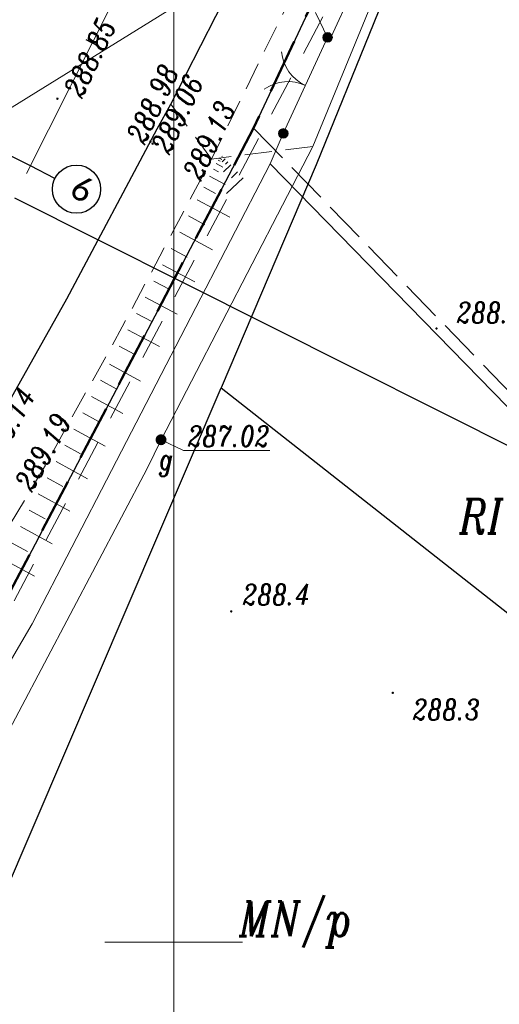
# Model space of a CAD drawing. Header units: metres. Extents: x -1 to 7476305, y 0 to 5497191.
# Tile 71 of 115: x 7475194 to 7475212, y 5496898 to 5496934. Entities that reach past the tile are written whole.
import ezdxf

# ---------------------------------------------------------------- set-up
doc = ezdxf.new("R2010")
doc.units = ezdxf.units.M
for name, pattern in [('420-500', [1.5, 1, -0.5]), ('ACAD_ISO04W100', [30, 24, -3, 0, -3]), ('EGBK02-500', [2, 1.5, -0.5]), ('EGBO02-500', [2.5, 1.5, -1]), ('KTCR02-500', [1.5, 1, -0.5])]:
    doc.linetypes.add(name, pattern=pattern)
for name, color, linetype, lineweight, true_color in [('BUBZ01_1', 7, 'Continuous', 5, 0x0a0909), ('EGBD03', 7, 'Continuous', 5, 0x0a0909), ('EGBD03_11', 7, 'Continuous', 5, 0x0a0909), ('EGBK02', 7, 'Continuous', 5, 0x0a0909), ('EGBO02', 7, 'Continuous', 5, 0x0a0909), ('KTCR02', 7, 'Continuous', 5, 0x0a0909), ('KTKR01', 7, 'Continuous', 5, 0x0a0909), ('KTOK05_01', 7, 'Continuous', 5, 0x0a0909), ('RTPW01', 7, 'Continuous', 5, 0x0a0909), ('RTPW02', 7, 'Continuous', 5, 0x0a0909), ('suepnn', 7, 'Continuous', 5, 0x0a0909), ('SUPG_01', 7, 'Continuous', 5, 0x0a0909), ('SUUS25_G', 7, 'Continuous', 5, 0x0a0909), ('SZOPO_905', 7, 'Continuous', 5, 0x0a0909), ('Warstwa 1', 7, 'Continuous', 5, 0x0a0909)]:
    doc.layers.add(name, color=color, linetype=linetype, lineweight=lineweight, true_color=true_color)
for name, color, linetype in [('C-DROGI-SYTUACJA', 7, 'Continuous'), ('C-DROGI-SYTUACJA-ETYKIETY', 7, 'Continuous'), ('D_Granice pasa drogowego', 30, '420-500'), ('S-5_wymiary', 6, 'Continuous')]:
    doc.layers.add(name, color=color, linetype=linetype)
doc.layers.add('S-5_opis_poprzeczka', color=7, linetype='Continuous', lineweight=25)
doc.styles.add('romans_pochyl', font='calibri.ttf', dxfattribs={"height": 0.75})
doc.styles.add('Style-ITALIC_1250', font='ITALIC_1250.shx')
doc.linetypes.add('KTOK05_01-500', pattern='A,3.75,[13,dgnlstyle-rozp_2015.shx,S=0.002778,R=0,X=0,Y=0],3.75', length=7.5)

# ---------------------------------------------------------------- blocks, each defined once
blk = doc.blocks.new('SUUS25')
at = {"layer": 'SUUS25_G', "linetype": 'Continuous', "lineweight": 5, "true_color": 0xbebf00}
h = blk.add_hatch(color=52, dxfattribs=at)
edge = h.paths.add_edge_path()
edge.add_arc((0, 0), 0.2, 0, 360)
blk = doc.blocks.new('905')
at = {"layer": 'SZOPO_905', "color": 18, "linetype": 'Continuous', "lineweight": 13, "true_color": 0x0a0909}
for centre, start, end in [((-1.5, 0), 0, 60), ((1.5, 0), 120, 180)]:
    blk.add_arc(centre, 1.5, start, end, dxfattribs=at)
blk = doc.blocks.new('RTPW01')
at = {"layer": 'RTPW01', "linetype": 'Continuous', "lineweight": 13, "true_color": 0x0a0909}
h = blk.add_hatch(color=18, dxfattribs=at)
edge = h.paths.add_edge_path()
edge.add_arc((0, 0), 0.045, 0, 360)
blk = doc.blocks.new('RTPW02')
at = {"layer": 'RTPW02', "linetype": 'Continuous', "lineweight": 13, "true_color": 0x0a0909}
h = blk.add_hatch(color=18, dxfattribs=at)
edge = h.paths.add_edge_path()
edge.add_arc((0, 0), 0.045, 0, 360)
blk = doc.blocks.new('MDCP_klauzula')
at = {"layer": 'KTOK05_01', "linetype": 'Continuous', "lineweight": 18}
h = blk.add_hatch(color=252, dxfattribs=at)
edge = h.paths.add_edge_path()
edge.add_arc((7475205.59, 5496932.88), 0.175, 0, 360)
h = blk.add_hatch(color=252, dxfattribs=at)
edge = h.paths.add_edge_path()
edge.add_arc((7475203.98, 5496929.39), 0.175, 0, 360)
at = {"layer": 'BUBZ01_1', "color": 252, "linetype": 'Continuous', "lineweight": 18}
for p, q in [((7475201.688, 5496928.386), (7475201.617, 5496928.424)), ((7475201.746, 5496928.439), (7475201.652, 5496928.489)), ((7475201.753, 5496928.55), (7475201.772, 5496928.568)), ((7475201.758, 5496928.355), (7475201.872, 5496928.463)), ((7475201.631, 5496927.994), (7475201.442, 5496928.096)), ((7475201.784, 5496928.166), (7475201.547, 5496928.292)), ((7475201.807, 5496928), (7475202.072, 5496928.253)), ((7475201.877, 5496928.268), (7475201.972, 5496928.358)), ((7475201.871, 5496927.53), (7475201.302, 5496927.833)), ((7475201.916, 5496927.202), (7475202.522, 5496927.781)), ((7475202.095, 5496927.774), (7475202.322, 5496927.991)), ((7475201.519, 5496927.212), (7475201.092, 5496927.439)), ((7475202.033, 5496926.348), (7475200.847, 5496926.98)), ((7475201.13, 5496926.071), (7475200.533, 5496926.39)), ((7475201.407, 5496925.165), (7475200.218, 5496925.799)), ((7475200.494, 5496924.893), (7475199.903, 5496925.208)), ((7475200.765, 5496923.991), (7475199.588, 5496924.618)), ((7475199.859, 5496923.716), (7475199.274, 5496924.027)), ((7475200.122, 5496922.817), (7475198.959, 5496923.437)), ((7475199.223, 5496922.538), (7475198.644, 5496922.846)), ((7475199.48, 5496921.643), (7475198.33, 5496922.256)), ((7475198.587, 5496921.36), (7475198.015, 5496921.665)), ((7475198.795, 5496920.389), (7475197.662, 5496921.009)), ((7475197.906, 5496920.108), (7475197.339, 5496920.419)), ((7475198.151, 5496919.207), (7475197.016, 5496919.829)), ((7475197.261, 5496918.927), (7475196.692, 5496919.238)), ((7475197.508, 5496918.024), (7475196.369, 5496918.648)), ((7475196.616, 5496917.746), (7475196.046, 5496918.058)), ((7475196.865, 5496916.842), (7475195.722, 5496917.468)), ((7475195.971, 5496916.564), (7475195.399, 5496916.878)), ((7475196.222, 5496915.66), (7475195.076, 5496916.287)), ((7475195.326, 5496915.383), (7475194.752, 5496915.697)), ((7475195.578, 5496914.477), (7475194.429, 5496915.107)), ((7475194.681, 5496914.201), (7475194.106, 5496914.517)), ((7475194.935, 5496913.295), (7475193.782, 5496913.927))]:
    blk.add_line(p, q, dxfattribs=at)
at = {"layer": 'EGBD03', "color": 96, "linetype": 'Continuous', "lineweight": 30, "flags": 128}
for points in [[(7475209.984, 5496944.676), (7475202.904, 5496929.586), (7475189.457, 5496903.989), (7475168.549, 5496875.377)], [(7475209.984, 5496944.676), (7475211.46, 5496943.74), (7475205.18, 5496928.25), (7475201.72, 5496920.15)], [(7475183.51, 5496889.9), (7475193.78, 5496901.57), (7475201.72, 5496920.15), (7475222.895, 5496903.496)]]:
    blk.add_lwpolyline(points, dxfattribs=at)
at = {"layer": 'EGBK02', "color": 252, "linetype": 'EGBK02-500', "lineweight": 18}
blk.add_line((7475202.904, 5496929.586), (7475225.002, 5496906.802), dxfattribs=at)
at = {"layer": 'EGBO02', "color": 252, "linetype": 'EGBO02-500', "lineweight": 18, "flags": 128}
blk.add_lwpolyline([(7475310.722, 5497088.786), (7475293.365, 5497073.57), (7475280.887, 5497061.635), (7475269.087, 5497050.145), (7475260.656, 5497040.742), (7475252.665, 5497026.697), (7475247.491, 5497016.342), (7475242.529, 5497005.703), (7475231.803, 5496984.157), (7475223.059, 5496966.836), (7475208.823, 5496940.062), (7475188.311, 5496901.265), (7475181.318, 5496888.389), (7475171.576, 5496875.579), (7475162.425, 5496863.399)], dxfattribs=at)
at = {"layer": 'KTCR02', "color": 252, "linetype": 'KTCR02-500', "lineweight": 18}
for p, q in [((7475205.59, 5496932.88), (7475204.58, 5496934.98)), ((7475199.9, 5496930.46), (7475201.37, 5496928.46)), ((7475205.06, 5496928.91), (7475201.37, 5496928.46))]:
    blk.add_line(p, q, dxfattribs=at)
at = {"layer": 'KTCR02', "color": 252, "linetype": 'KTCR02-500', "lineweight": 18, "flags": 128}
blk.add_lwpolyline([(7475209.14, 5496943.97), (7475205.07, 5496935.8), (7475204.58, 5496934.98), (7475201.37, 5496928.46), (7475198.13, 5496922.36), (7475195.39, 5496917.42), (7475191.97, 5496911.69), (7475189.25, 5496907.19), (7475186.53, 5496902.76), (7475184.12, 5496898.81), (7475182.64, 5496896.67), (7475180.82, 5496893.91), (7475178.64, 5496890.64), (7475176.66, 5496887.79), (7475173.54, 5496883.62), (7475171.12, 5496880.23), (7475169.48, 5496878.01)], dxfattribs=at)
at = {"layer": 'KTKR01', "color": 252, "linetype": 'Continuous', "lineweight": 18, "flags": 128}
blk.add_lwpolyline([(7475176.64, 5496891.72), (7475181.15, 5496898.4), (7475182.26, 5496900.04), (7475184.65, 5496903.86), (7475187.23, 5496908.09), (7475190.14, 5496912.87), (7475193.32, 5496918.41), (7475196.11, 5496923.38), (7475199.4, 5496929.56), (7475199.9, 5496930.46), (7475202.62, 5496935.8), (7475203.07, 5496936.72), (7475207.95, 5496946.58), (7475208.4, 5496947.52), (7475211.88, 5496954.75)], dxfattribs=at)
at = {"layer": 'KTOK05_01', "color": 252, "linetype": 'Continuous', "lineweight": 18}
blk.add_line((7475205.59, 5496932.88), (7475203.98, 5496929.39), dxfattribs=at)
at = {"layer": 'KTOK05_01', "color": 252, "linetype": 'KTOK05_01-500', "lineweight": 18}
for q in [(7475203.98, 5496929.39), (7475224.794, 5496906.475)]:
    blk.add_line((7475203.502, 5496928.283), q, dxfattribs=at)
at = {"layer": 'KTOK05_01', "color": 252, "linetype": 'KTOK05_01-500', "lineweight": 18, "flags": 128}
for points in [[(7475205.717, 5496932.905), (7475210.894, 5496944.111), (7475221.331, 5496937.783), (7475238.196, 5496927.5)], [(7475186.956, 5496892.861), (7475185.589, 5496895.742), (7475185.589, 5496895.742), (7475194.861, 5496911.563), (7475203.502, 5496928.283)]]:
    blk.add_lwpolyline(points, dxfattribs=at)
at = {"layer": 'KTOK05_01', "color": 252, "linetype": 'Continuous', "lineweight": 18}
for centre in [(7475205.59, 5496932.88), (7475203.98, 5496929.39)]:
    blk.add_circle(centre, 0.175, dxfattribs=at)
at = {"layer": 'suepnn', "color": 1, "linetype": 'Continuous', "lineweight": 13, "true_color": 0xfa0000}
blk.add_line((7475214.092, 5496942.731), (7475175.258, 5496918.637), dxfattribs=at)
at = {"layer": 'SUPG_01', "color": 52, "linetype": 'Continuous', "lineweight": 13, "true_color": 0xbebf00, "flags": 128}
blk.add_lwpolyline([(7475219.985, 5496961.641), (7475214.723, 5496950.856), (7475209.612, 5496940.016), (7475205.056, 5496928.915), (7475199.539, 5496918.258), (7475199.04, 5496917.21), (7475193.423, 5496906.606), (7475187.57, 5496896.13), (7475187.32, 5496895.83), (7475187.01, 5496895.53), (7475180.2, 5496889.69), (7475179.89, 5496889.45), (7475179.67, 5496889.14), (7475177.102, 5496885.735), (7475170.43, 5496876.96), (7475169.85, 5496876.174), (7475164.127, 5496868.437), (7475162.714, 5496866.527), (7475155.215, 5496857.159), (7475147.476, 5496847.987), (7475139.24, 5496839.26), (7475130.46, 5496831.08), (7475122.42, 5496824.12)], dxfattribs=at)
at = {"layer": 'SUUS25_G', "color": 52, "linetype": 'Continuous', "lineweight": 13, "true_color": 0xbebf00, "flags": 128}
blk.add_lwpolyline([(7475199.539, 5496918.258), (7475200.357, 5496917.864), (7475200.507, 5496917.864)], dxfattribs=at)
at = {"layer": 'Warstwa 1', "color": 252, "linetype": 'Continuous', "lineweight": 18}
for p, q in [((7475197.5, 5496900), (7475200, 5496900)), ((7475200, 5496900), (7475202.5, 5496900))]:
    blk.add_line(p, q, dxfattribs=at)
at = {"layer": 'Warstwa 1', "color": 252, "linetype": 'Continuous', "lineweight": 18, "flags": 128}
blk.add_lwpolyline([(7475334.3, 5497000), (7475334.3, 5497000), (7475200, 5497000), (7475200, 5496846.668)], dxfattribs=at)
at = {"layer": 'RTPW01', "color": 252, "linetype": 'Continuous', "lineweight": 18}
for p in [(7475209.55, 5496922.3), (7475202.09, 5496912.02), (7475207.96, 5496909.06)]:
    blk.add_blockref('RTPW01', p, dxfattribs=at)
at = {"layer": 'RTPW02', "color": 252, "linetype": 'Continuous', "lineweight": 18}
for p in [(7475195.771, 5496930.653), (7475199.151, 5496929.09), (7475199.233, 5496929.019), (7475201.129, 5496928.011), (7475195.102, 5496916.953)]:
    blk.add_blockref('RTPW02', p, dxfattribs=at)
at = {"layer": 'SUUS25_G', "color": 52, "linetype": 'Continuous', "lineweight": 5, "true_color": 0xbebf00}
blk.add_blockref('SUUS25', (7475199.539, 5496918.258), dxfattribs=at)
at = {"layer": 'SZOPO_905', "color": 252, "linetype": 'Continuous', "lineweight": 18, "rotation": 65.2352711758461}
blk.add_blockref('905', (7475204.785, 5496931.135), dxfattribs=at)
at = {"layer": 'EGBD03_11', "color": 252, "linetype": 'Continuous', "lineweight": 18, "style": 'Style-ITALIC_1250', "width": 0.8}
blk.add_text('MN/p', height=1.25, dxfattribs=at).set_placement((7475202.384, 5496900.221))
at = {"layer": 'EGBK02', "color": 252, "linetype": 'Continuous', "lineweight": 18, "style": 'Style-ITALIC_1250', "width": 0.8}
blk.add_text('RIVa', height=1.25, dxfattribs=at).set_placement((7475210.381, 5496914.845))
at = {"layer": 'RTPW01', "color": 252, "linetype": 'Continuous', "lineweight": 18, "style": 'Style-ITALIC_1250', "width": 0.8}
for s, p in [('288.4', (7475210.281, 5496922.513)), ('288.4', (7475202.504, 5496912.258)), ('288.3', (7475208.685, 5496908.084))]:
    blk.add_text(s, height=0.75, dxfattribs=at).set_placement(p)
at = {"layer": 'RTPW02', "color": 252, "linetype": 'Continuous', "lineweight": 18, "style": 'Style-ITALIC_1250', "width": 0.8}
for s, rotation, p in [('288.85', 64.7733, (7475196.656, 5496930.632)), ('288.98', 64.7733, (7475198.936, 5496928.955)), ('289.06', 64.7733, (7475199.838, 5496928.592)), ('289.13', 64.7733, (7475200.987, 5496927.631)), ('289.14', 60.6915, (7475193.547, 5496917.283)), ('289.19', 60.6915, (7475194.843, 5496916.327))]:
    blk.add_text(s, height=0.75, rotation=rotation, dxfattribs=at).set_placement(p)
at = {"layer": 'SUUS25_G', "color": 52, "linetype": 'Continuous', "lineweight": 13, "true_color": 0xbebf00, "style": 'Style-ITALIC_1250', "width": 0.8}
for s, p in [('%%u287.02%%U', (7475200.507, 5496918.014)), ('g', (7475199.469, 5496917.172))]:
    blk.add_text(s, height=0.75, dxfattribs=at).set_placement(p)
blk = doc.blocks.new('AeccTickLine')
at = {"color": 0, "linetype": 'ByBlock', "lineweight": -2}
blk.add_line((0, 1), (0, -1), dxfattribs=at)
blk = doc.blocks.new('kolo')
at = {"layer": 'S-5_wymiary'}
blk.add_circle((-0.91, 0), 0.91, dxfattribs=at)

msp = doc.modelspace()

# ---------------------------------------------------------------- linework, layer by layer
at = {"layer": 'D_Granice pasa drogowego', "lineweight": 50, "ltscale": 2, "flags": 128}
msp.add_lwpolyline([(7474871.194, 5496602.021), (7474875.844, 5496605.985), (7474886.51, 5496614.328), (7474893.187, 5496619.551), (7474906.364, 5496629.859), (7474908.002, 5496630.38), (7474914.804, 5496638.74), (7474928.905, 5496651.777), (7474946.406, 5496669.552), (7474957.321, 5496680.639), (7474994.148, 5496718.045), (7475014.642, 5496738.841), (7475028.014, 5496750.844), (7475033.755, 5496755.998), (7475037.841, 5496759.479), (7475046.672, 5496767.002), (7475050.423, 5496770.198), (7475056.626, 5496775.2), (7475065.197, 5496781.478), (7475069.506, 5496784.668), (7475083.953, 5496795.64), (7475091.313, 5496801.229), (7475097.69, 5496806.073), (7475103.398, 5496810.407), (7475110.576, 5496816.081), (7475114.68, 5496819.326), (7475120.064, 5496824.042), (7475130.991, 5496833.37), (7475144.36, 5496846.35), (7475159.914, 5496864.742), (7475165.321, 5496871.433), (7475168.549, 5496875.377), (7475175.09, 5496884.328), (7475189.457, 5496903.989), (7475193.179, 5496911.075), (7475198.108, 5496920.456), (7475202.904, 5496929.586), (7475209.984, 5496944.676), (7475224.229, 5496974.661), (7475228.871, 5496985.456), (7475234.774, 5496999.181), (7475235.211, 5497000), (7475244.883, 5497018.143), (7475247.158, 5497021.622), (7475253.509, 5497032.362), (7475263.655, 5497046.357), (7475275.03, 5497059.7), (7475278.404, 5497063.267), (7475280.249, 5497065.127), (7475283.737, 5497068.192), (7475289.77, 5497074.68), (7475292.049, 5497076.649), (7475298.288, 5497082.039), (7475318.081, 5497097.784), (7475318.6, 5497101.12), (7475308.342, 5497109.277), (7475299.764, 5497105.915), (7475300.031, 5497102.685), (7475290.434, 5497094.878), (7475285.765, 5497091.08), (7475277.631, 5497083.259), (7475263.588, 5497069.572), (7475259.571, 5497065.54), (7475255.16, 5497060.7), (7475248.447, 5497051.193), (7475241.071, 5497040.575), (7475236.851, 5497034.5), (7475232.87, 5497026.192), (7475228.603, 5497017.286), (7475222.129, 5497003.773), (7475221.6, 5497002.67), (7475223.058, 5497002.07), (7475222.491, 5496999.056), (7475222.104, 5496998.239), (7475217.488, 5496988.479), (7475214.662, 5496982.503), (7475211.997, 5496976.871), (7475210.402, 5496973.497), (7475207.108, 5496966.534), (7475200.594, 5496952.761), (7475195.041, 5496942.357), (7475186.706, 5496926.741), (7475181.863, 5496917.665), (7475180.812, 5496915.697), (7475174.258, 5496906.159), (7475161.354, 5496887.311), (7475156.287, 5496881.059), (7475137.148, 5496857.357), (7475129.378, 5496848.794), (7475126.377, 5496845.473), (7475122.357, 5496841.906), (7475113.346, 5496833.897), (7475108.201, 5496829.327), (7475103.572, 5496825.562), (7475101.251, 5496823.675), (7475097.151, 5496820.343), (7475092.412, 5496817.061), (7475083.189, 5496810.712), (7475063.35, 5496796.429), (7475055.25, 5496790.597), (7475035.25, 5496773.04), (7475032.26, 5496770.67), (7475010.572, 5496750.962), (7475002.025, 5496743.149), (7474993.311, 5496735.182), (7474991.33, 5496733.29), (7474987.11, 5496729.262), (7474981.728, 5496724.125), (7474978.688, 5496721.224), (7474975.041, 5496717.744), (7474967.615, 5496710.352), (7474955.357, 5496698.026), (7474948.808, 5496691.442), (7474943.173, 5496685.776), (7474941.426, 5496684.019), (7474940.056, 5496682.642), (7474939.655, 5496682.287), (7474931.483, 5496675.053), (7474923.147, 5496667.674), (7474919.881, 5496664.783), (7474908.976, 5496655.13), (7474905.9, 5496652.407), (7474901.86, 5496653.48)], dxfattribs=at)

# ---------------------------------------------------------------- next in the draw order: block references
at = {"layer": 'RTPW01', "color": 18, "lineweight": 30, "true_color": 0x000000}
msp.add_blockref('MDCP_klauzula', (0, 0), dxfattribs=at)

# ---------------------------------------------------------------- next in the draw order: linework, layer by layer
at = {"layer": 'C-DROGI-SYTUACJA', "color": 1, "linetype": 'ACAD_ISO04W100', "lineweight": 15, "ltscale": 0.5, "flags": 128}
msp.add_lwpolyline([(7475254.845, 5497046.208), (7475248.193, 5497035.955), (7475236.767, 5497014.427), (7475204.581, 5496947.694), (7475194.212, 5496927.054), (7475192.33, 5496923.641)], dxfattribs=at)
at = {"layer": 'C-DROGI-SYTUACJA', "color": 7, "linetype": 'Continuous', "lineweight": 30}
msp.add_polyline3d([(7475176.64, 5496891.72, 289.163), (7475181.15, 5496898.4, 289.161), (7475182.26, 5496900.04, 289.171), (7475184.65, 5496903.86, 289.192), (7475187.23, 5496908.09, 289.143), (7475190.14, 5496912.87, 289.107), (7475193.32, 5496918.41, 289.132), (7475196.11, 5496923.38, 289.063), (7475199.4, 5496929.56, 288.99), (7475199.9, 5496930.46, 289.004), (7475202.62, 5496935.8, 288.99), (7475203.07, 5496936.72, 288.984), (7475207.95, 5496946.58, 288.838), (7475208.4, 5496947.52, 288.828), (7475211.88, 5496954.75, 288.758)], dxfattribs=at)
at = {"layer": 'C-DROGI-SYTUACJA-ETYKIETY', "color": 1, "linetype": 'Continuous', "lineweight": -3}
msp.add_line((7475194.212, 5496927.054), (7475229.956, 5496909.099), dxfattribs=at)
at = {"layer": 'S-5_opis_poprzeczka', "color": 7, "linetype": 'Continuous', "lineweight": 25}
msp.add_lwpolyline([(7475195.685, 5496927.758), (7475194.792, 5496928.207), (7475185.856, 5496932.696)], dxfattribs=at)

# ---------------------------------------------------------------- next in the draw order: block references
at = {"layer": 'C-DROGI-SYTUACJA-ETYKIETY', "color": 7, "linetype": 'Continuous', "lineweight": 30, "xscale": 0.25, "yscale": 0.25, "zscale": 0.25, "rotation": 243.3271150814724}
msp.add_blockref('AeccTickLine', (7475197.036, 5496932.675), dxfattribs=at)
at = {"layer": 'S-5_opis_poprzeczka', "color": 7, "linetype": 'Continuous', "lineweight": 25, "xscale": 0.9614294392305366, "yscale": 0.9614294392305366, "zscale": 0.9614294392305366, "rotation": 153.3271150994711}
msp.add_blockref('kolo', (7475195.685, 5496927.758), dxfattribs=at)

# ---------------------------------------------------------------- next in the draw order: texts
at = {"layer": 'S-5_opis_poprzeczka', "color": 7, "linetype": 'Continuous', "lineweight": 25, "insert": (7475197.222, 5496927.616), "char_height": 0.9, "attachment_point": 7, "rotation": 153.3271, "style": 'romans_pochyl'}
msp.add_mtext('{\\fCalibri|b0|i0|c238|p34;9}', dxfattribs=at)

doc.saveas('drawing.dxf')
